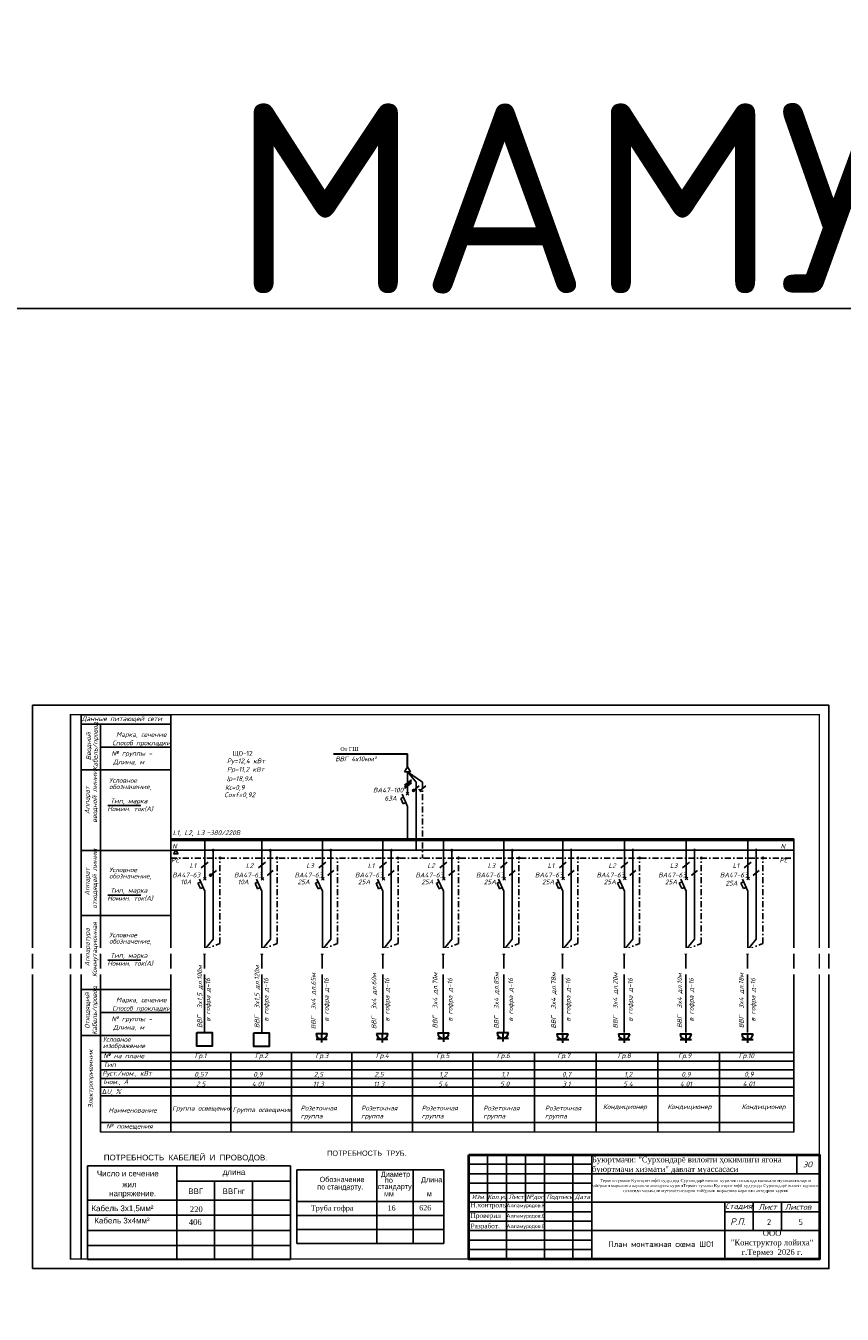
# Model space of a CAD drawing. Header units: millimetres. Extents: x -228268 to 1513407, y -439898 to -137408.
# Tile 104 of 128: x 189491 to 232548, y -205331 to -137408. Entities that reach past the tile are written whole.
import ezdxf
from ezdxf import colors
from ezdxf.entities.mleader import LeaderData, LeaderLine
from ezdxf.enums import TextEntityAlignment as Align
from ezdxf.math import Vec2, Vec3

# ---------------------------------------------------------------- set-up
doc = ezdxf.new("R2010")
doc.units = ezdxf.units.MM
doc.linetypes.add('DASHDOT2', pattern=[12.7, 6.35, -3.175, 0, -3.175])
for name, color, linetype, lineweight in [('.', 7, 'Continuous', 15), ('_0_TES', 7, 'Continuous', 0), ('_ESchemeABC', 1, 'Continuous', 20), ('_ESchemePE', 3, 'DASHDOT2', 15), ('_EShemeN', 5, 'Continuous', 15), ('_TES.E.Light', 152, 'Continuous', 30), ('_ПС_Оси_КП', 20, 'Continuous', 18), ('план', 7, 'Continuous', 50), ('Э-СХЕМА', 7, 'Continuous', 20), ('ЭЛ', 1, 'Continuous', 40)]:
    doc.layers.add(name, color=color, linetype=linetype, lineweight=lineweight)
doc.layers.add('Штамп опасные', color=7, linetype='Continuous')
doc.styles.add('Arial straight', font='arial.ttf')
doc.styles.add('ISO', font='isocpeui.ttf')
doc.styles.add('ISOCPEUR', font='isocpeur.ttf', dxfattribs={"height": 5})
doc.styles.add('ISOPEUR', font='isocpeui.ttf')
doc.styles.add('OOO-Kazar', font='isocpeur.ttf')
doc.styles.add('SHahzod', font='times.ttf', dxfattribs={"height": 350})
doc.styles.get("Standard").update_dxf_attribs({"font": 'isocpeur.ttf'})
doc.styles.add('V@ler@Live', font='isocpeur.ttf')
doc.styles.add('ViTEXT', font='isocpeur.ttf')

# ---------------------------------------------------------------- blocks, each defined once
blk = doc.blocks.new('_None')

msp = doc.modelspace()

# ---------------------------------------------------------------- hatches: boundary and pattern name
at = {"layer": 'Э-СХЕМА', "lineweight": 25, "ltscale": 0.01}
h = msp.add_hatch(color=256, dxfattribs=at)
edge = h.paths.add_edge_path()
edge.add_arc((209937.2, -177719.4), 51.1, 0, 360)
for points in [[(209978.7, -177719.4, 1), (209895.7, -177719.4, 1)], [(199281.8, -182191.6, 1), (199198.9, -182191.6, 1)], [(202296.3, -182193.5, 1), (202213.3, -182193.5, 1)], [(205485.6, -182193.5, 1), (205402.6, -182193.5, 1)], [(208674.9, -182193.5, 1), (208591.9, -182193.5, 1)], [(211864.3, -182193.5, 1), (211781.3, -182193.5, 1)], [(215053.6, -182193.5, 1), (214970.6, -182193.5, 1)], [(218161.6, -182190, 1), (218078.6, -182190, 1)], [(221413.2, -182190, 1), (221330.2, -182190, 1)], [(224664.7, -182190, 1), (224581.7, -182190, 1)], [(227916.2, -182190, 1), (227833.2, -182190, 1)]]:
    msp.add_hatch(color=256, dxfattribs=at).paths.add_polyline_path(points)
h = msp.add_hatch(color=256, dxfattribs=at)
edge = h.paths.add_edge_path()
edge.add_arc((199240.3, -182191.6), 51.1, 0, 360)

# ---------------------------------------------------------------- linework, layer by layer
at = {"layer": '.', "color": 0, "lineweight": 25, "const_width": 70}
msp.add_lwpolyline([(191848.7, -202425.4), (231348.7, -202425.4), (231348.7, -173725.4), (191848.7, -173725.4)], close=True, dxfattribs=at)
for p, q in [((191848.7, -202425.4), (191848.7, -173725.4)), ((192409.2, -202425.4), (192409.2, -173725.4)), ((192749.8, -197512.4), (203449.8, -197512.4)), ((192749.8, -197512.4), (192749.8, -202425.4)), ((197449.8, -197512.4), (197449.8, -202425.4)), ((203449.8, -197512.4), (203449.8, -202425.4)), ((197449.8, -198312.4), (203449.8, -198312.4)), ((199449.8, -198312.4), (199449.8, -202425.4)), ((201449.8, -198312.4), (201449.8, -202425.4)), ((203785.4, -197719), (203785.4, -201599.8)), ((203785.4, -197719), (211547, -197719)), ((208011.3, -197719), (208011.3, -201599.8)), ((209920.8, -197719), (209920.8, -201599.8)), ((211547, -197719), (211547, -201599.8)), ((192749.8, -199312.4), (203449.8, -199312.4)), ((203785.4, -199382.2), (211547, -199382.2)), ((192749.8, -200112.4), (203449.8, -200112.4)), ((203785.4, -200121.4), (211547, -200121.4)), ((192749.8, -200912.4), (203449.8, -200912.4)), ((203785.4, -200860.6), (211547, -200860.6)), ((192749.8, -201712.4), (203449.8, -201712.4)), ((203785.4, -201599.8), (211547, -201599.8)), ((192749.8, -202443.1), (203449.8, -202443.1))]:
    msp.add_line(p, q)
at = {"ltscale": 10}
msp.add_line((229988.7, -195725.5), (229991.6, -180277), dxfattribs=at)
at = {"lineweight": 25}
for p, q in [((197135, -180883.6), (192409.3, -180883.6)), ((198768.1, -186115.3), (198924, -186375.2)), ((199079.9, -186115.3), (198924, -186375.2)), ((201782.5, -186117.2), (201938.4, -186377.1)), ((202094.3, -186117.2), (201938.4, -186377.1)), ((204971.8, -186117.2), (205127.8, -186377.1)), ((205283.7, -186117.2), (205127.8, -186377.1)), ((208161.2, -186117.2), (208317.1, -186377.1)), ((208473, -186117.2), (208317.1, -186377.1)), ((211350.5, -186117.2), (211506.4, -186377.1)), ((211662.4, -186117.2), (211506.4, -186377.1)), ((214539.8, -186117.2), (214695.8, -186377.1)), ((214851.7, -186117.2), (214695.8, -186377.1)), ((217647.9, -186113.7), (217803.8, -186373.6)), ((217959.7, -186113.7), (217803.8, -186373.6)), ((220899.4, -186113.7), (221055.3, -186373.6)), ((221211.2, -186113.7), (221055.3, -186373.6)), ((224150.9, -186113.7), (224306.8, -186373.6)), ((224462.8, -186113.7), (224306.8, -186373.6)), ((227402.4, -186113.7), (227558.4, -186373.6)), ((227714.3, -186113.7), (227558.4, -186373.6))]:
    msp.add_line(p, q, dxfattribs=at)
at = {"lineweight": 25, "ltscale": 10}
for p, q in [((199079.9, -186115.3), (198768.1, -186115.3)), ((202094.3, -186117.2), (201782.5, -186117.2)), ((205283.7, -186117.2), (204971.8, -186117.2)), ((208473, -186117.2), (208161.2, -186117.2)), ((211662.4, -186117.2), (211350.5, -186117.2)), ((214851.7, -186117.2), (214539.8, -186117.2)), ((217959.7, -186113.7), (217647.9, -186113.7)), ((221211.2, -186113.7), (220899.4, -186113.7)), ((224462.8, -186113.7), (224150.9, -186113.7)), ((227714.3, -186113.7), (227402.4, -186113.7))]:
    msp.add_line(p, q, dxfattribs=at)
at = {"color": 7, "linetype": 'Continuous'}
for p, q in [((212848.7, -196925.4), (231348.7, -196925.4)), ((212848.7, -202425.4), (212848.7, -196925.4)), ((213848.7, -199425.4), (213848.7, -196925.4)), ((214848.7, -202425.4), (214848.7, -196925.4)), ((215848.7, -199425.4), (215848.7, -196925.4)), ((216848.7, -202425.4), (216848.7, -196925.4)), ((218348.7, -202425.4), (218348.7, -196925.4)), ((219348.7, -202425.4), (219348.7, -196925.4)), ((219348.7, -197925.4), (231348.7, -197925.4)), ((212848.7, -198925.4), (219348.7, -198925.4)), ((212848.7, -199425.4), (219348.7, -199425.4)), ((219348.7, -199425.4), (231348.7, -199425.4)), ((226348.7, -199425.4), (226348.7, -202425.4)), ((227848.7, -200925.4), (227848.7, -199425.4)), ((229342.8, -200925.4), (229342.8, -199425.4)), ((226348.7, -199925.4), (231348.7, -199925.4)), ((219348.7, -200925.4), (231348.7, -200925.4))]:
    msp.add_line(p, q, dxfattribs=at)
at = {"color": 7, "ltscale": 2}
msp.add_line((230148.7, -196925.4), (230148.7, -197925.4), dxfattribs=at)
at = {"color": 0, "lineweight": 25, "ltscale": 2}
msp.add_lwpolyline([(189848.7, -202925.4), (231848.7, -202925.4), (231848.7, -173225.4), (189848.7, -173225.4)], close=True, dxfattribs=at)
at = {"linetype": 'Continuous', "lineweight": 25}
msp.add_lwpolyline([(193424.6, -174223.9), (193424.6, -195721.2)], dxfattribs=at)
at = {"color": 5, "lineweight": 30}
for points in [[(198516.9, -190485.1), (199320.2, -190485.1), (199320.2, -191199.4), (198516.9, -191199.4)], [(201518.7, -190497.6), (202322, -190497.6), (202322, -191211.9), (201518.7, -191211.9)]]:
    msp.add_lwpolyline(points, close=True, dxfattribs=at)
at = {"lineweight": 40}
msp.add_lwpolyline([(212848.7, -196925.4), (231348.7, -196925.4), (231348.7, -202425.4), (212848.7, -202425.4)], close=True, dxfattribs=at)
at = {"color": 7, "linetype": 'Continuous'}
for points in [[(212848.7, -197425.4), (219348.7, -197425.4)], [(212848.7, -197925.4), (219348.7, -197925.4)], [(212848.7, -198425.4), (219348.7, -198425.4)], [(212848.7, -199925.4), (219348.7, -199925.4)], [(212848.7, -200425.4), (219348.7, -200425.4)], [(212848.7, -200925.4), (219348.7, -200925.4)], [(212848.7, -201425.4), (219348.7, -201425.4)], [(212848.7, -201925.4), (219348.7, -201925.4)]]:
    msp.add_lwpolyline(points, dxfattribs=at)
at = {"layer": '_0_TES', "lineweight": 25}
for p, q in [((200313.4, -191528.7), (200313.4, -195721)), ((203502.7, -191528.7), (203502.7, -195721)), ((206692, -191528.7), (206692, -195721)), ((209881.4, -191528.7), (209881.4, -195721)), ((213070.7, -191528.7), (213070.7, -195721)), ((216322.2, -191525.2), (216322.2, -195717.5)), ((219573.8, -191525.2), (219573.8, -195717.5)), ((222825.3, -191525.2), (222825.3, -195717.5)), ((226076.8, -191525.2), (226076.8, -195717.5))]:
    msp.add_line(p, q, dxfattribs=at)
at = {"layer": '_ESchemeABC', "lineweight": 25}
for p, q in [((209628.3, -178734.1), (209628.3, -180277.3)), ((229991.6, -180278.8), (197137.6, -180272.7)), ((229991.6, -180355.9), (197137.6, -180355.9)), ((198931.5, -183029.3), (198931.5, -186115.3)), ((201945.9, -183031.3), (201945.9, -186117.2)), ((205135.2, -183031.3), (205135.2, -186117.2)), ((208324.6, -183031.3), (208324.6, -186117.2)), ((211513.9, -183031.3), (211513.9, -186117.2)), ((214703.3, -183031.3), (214703.3, -186117.2)), ((217811.3, -183027.7), (217811.3, -186113.7)), ((221062.8, -183027.7), (221062.8, -186113.7)), ((224314.3, -183027.7), (224314.3, -186113.7)), ((227565.9, -183027.7), (227565.9, -186113.7))]:
    msp.add_line(p, q, dxfattribs=at)
at = {"layer": '_ESchemePE', "lineweight": 25, "ltscale": 50}
for p, q in [((210420.3, -177287.8), (210420.3, -181288.9)), ((197137.6, -181284.5), (229991.4, -181283.4))]:
    msp.add_line(p, q, dxfattribs=at)
for points in [[(198931.5, -186115.3), (199729.3, -185784.5), (199729.3, -181282.6)], [(201945.9, -186117.2), (202743.7, -185786.4), (202743.7, -181284.5)], [(205135.2, -186117.2), (205933, -185786.4), (205933, -181284.5)], [(208324.6, -186117.2), (209122.4, -185786.4), (209122.4, -181284.5)], [(211513.9, -186117.2), (212311.7, -185786.4), (212311.7, -181284.5)], [(214703.3, -186117.2), (215501.1, -185786.4), (215501.1, -181284.5)], [(217811.3, -186113.7), (218609.1, -185782.9), (218609.1, -181281)], [(221062.8, -186113.7), (221860.6, -185782.9), (221860.6, -181281)], [(224314.3, -186113.7), (225112.1, -185782.9), (225112.1, -181281)], [(227565.9, -186113.7), (228363.7, -185782.9), (228363.7, -181281)]]:
    msp.add_lwpolyline(points, dxfattribs=at)
at = {"layer": '_EShemeN', "lineweight": 25}
for p, q in [((210072.4, -180873.3), (210072.4, -178734.1)), ((199375.5, -185555.9), (199375.5, -183029.3)), ((202390, -185557.8), (202390, -183031.3)), ((205579.3, -185557.8), (205579.3, -183031.3)), ((208768.6, -185557.8), (208768.6, -183031.3)), ((211958, -185557.8), (211958, -183031.3)), ((215147.3, -185557.8), (215147.3, -183031.3)), ((218255.3, -185554.3), (218255.3, -183027.7)), ((221506.9, -185554.3), (221506.9, -183027.7)), ((224758.4, -185554.3), (224758.4, -183027.7)), ((228009.9, -185554.3), (228009.9, -183027.7)), ((198924, -186115.3), (199375.5, -185555.9)), ((201938.4, -186117.2), (202390, -185557.8)), ((205127.8, -186117.2), (205579.3, -185557.8)), ((208317.1, -186117.2), (208768.6, -185557.8)), ((211506.4, -186117.2), (211958, -185557.8)), ((214695.8, -186117.2), (215147.3, -185557.8)), ((217803.8, -186113.7), (218255.3, -185554.3)), ((221055.3, -186113.7), (221506.9, -185554.3)), ((224306.8, -186113.7), (224758.4, -185554.3)), ((227558.4, -186113.7), (228009.9, -185554.3))]:
    msp.add_line(p, q, dxfattribs=at)
at = {"layer": '_EShemeN', "lineweight": 25, "ltscale": 30}
msp.add_line((197137.6, -180868.7), (229991.5, -180868.7), dxfattribs=at)
at = {"layer": '_TES.E.Light', "color": 18, "linetype": 'ByBlock', "lineweight": 25, "ltscale": 20, "true_color": 0x000000}
for p, q in [((198924, -186375.2), (198924.2, -190488.1)), ((201938.4, -186377.1), (201938.6, -190490.1)), ((205127.8, -186377.1), (205127.9, -190490.1)), ((208317.1, -186377.1), (208317.3, -190490.1)), ((211506.4, -186377.1), (211506.6, -190490.1)), ((214695.8, -186377.1), (214695.9, -190490.1)), ((217803.8, -186373.6), (217804, -190486.6)), ((221055.3, -186373.6), (221055.5, -190486.6)), ((224306.8, -186373.6), (224307, -190486.6)), ((227558.4, -186373.6), (227558.5, -190486.6))]:
    msp.add_line(p, q, dxfattribs=at)
at = {"layer": 'план', "color": 5, "linetype": 'ByBlock', "lineweight": 30}
for p, q in [((204797.4, -190533.4), (205388.2, -190533.4)), ((204797.4, -190828.5), (205388.2, -190828.5)), ((205092.8, -190533.4), (205092.8, -191000.1)), ((207991.4, -190533.4), (208582.2, -190533.4)), ((207991.4, -190828.5), (208582.2, -190828.5)), ((208286.8, -190533.4), (208286.8, -191000.1)), ((211216.9, -190501.8), (211807.6, -190501.8)), ((211216.9, -190796.9), (211807.6, -190796.9)), ((211512.3, -190501.8), (211512.3, -190968.5)), ((214350.5, -190485.7), (214941.3, -190485.7)), ((214350.5, -190780.9), (214941.3, -190780.9)), ((214645.9, -190485.7), (214645.9, -190952.5)), ((217497, -190549), (218087.8, -190549)), ((217497, -190844.1), (218138.8, -190844.1)), ((217792.4, -190549), (217792.4, -191015.7)), ((220748.5, -190549), (221339.3, -190549)), ((220748.5, -190844.1), (221339.3, -190844.1)), ((221043.9, -190549), (221043.9, -191015.7)), ((224000, -190549), (224590.8, -190549)), ((224000, -190844.1), (224590.8, -190844.1)), ((224295.4, -190549), (224295.4, -191015.7)), ((227251.6, -190549), (227842.3, -190549)), ((227251.6, -190844.1), (227842.3, -190844.1)), ((227547, -190549), (227547, -191015.7))]:
    msp.add_line(p, q, dxfattribs=at)
at = {"layer": 'план', "color": 0, "linetype": 'ByBlock', "lineweight": 25}
for p, q in [((229989.5, -191528.7), (193423.2, -191528.7)), ((229989.4, -191986.8), (193423.2, -191986.8)), ((229989.4, -192444.9), (193423.2, -192444.9)), ((229989.3, -192903), (193423.2, -192903)), ((229989.2, -193361.1), (193423.2, -193361.1)), ((229989.1, -193819.2), (193423.2, -193819.2)), ((229988.8, -195232.3), (193423.2, -195232.3)), ((229988.7, -195727.9), (193423.2, -195721.1))]:
    msp.add_line(p, q, dxfattribs=at)
at = {"layer": 'план', "color": 5, "linetype": 'ByBlock', "lineweight": 30}
for centre in [(205092.8, -190533.4), (208286.8, -190533.4), (211512.3, -190501.8), (214645.9, -190485.7), (217792.4, -190549), (221043.9, -190549), (224295.4, -190549), (227547, -190549)]:
    msp.add_arc(centre, 295.4, 180, 0, dxfattribs=at)
at = {"layer": 'Э-СХЕМА', "lineweight": 25, "ltscale": 0.01}
for p, q in [((192409.3, -173725.4), (197135, -173725.4)), ((197135, -173725.4), (197135.1, -195721.1)), ((192409.3, -174223.9), (197135, -174223.9)), ((193424.6, -175431.3), (197135, -175431.3)), ((209472.4, -176737.7), (209628.3, -176477.8)), ((209784.3, -176737.7), (209628.3, -176477.8)), ((197135, -176638.5), (192409.3, -176638.5)), ((209784.3, -176737.7), (209472.4, -176737.7)), ((209628.3, -176737.7), (209628.3, -177899.4)), ((209628.3, -176737.7), (210420.3, -177287.8)), ((209628.3, -176737.7), (210072.4, -177287.8)), ((209342.4, -177918.2), (209628.3, -178557.1)), ((209698.8, -177829), (209557.9, -177969.9)), ((209557.9, -177829), (209698.8, -177969.9)), ((210072.4, -178734.1), (210072.4, -177287.8)), ((193822.5, -178521.4), (195563.9, -178521.4)), ((209270.8, -178137.5), (209412.2, -178074.2)), ((209270.8, -178137.5), (209399.2, -178424)), ((209399.2, -178424), (209540.4, -178360.7)), ((209628.3, -178734.1), (209628.3, -178557.1)), ((198931.5, -180360.5), (198931.5, -182371.6)), ((201945.9, -180362.6), (201945.9, -182373.6)), ((205135.2, -180362.6), (205135.2, -182373.6)), ((208324.6, -180362.6), (208324.6, -182373.6)), ((211513.9, -180362.6), (211513.9, -182373.6)), ((214703.3, -180362.6), (214703.3, -182373.6)), ((217811.3, -180359), (217811.3, -182370)), ((221062.8, -180359), (221062.8, -182370)), ((224314.3, -180359), (224314.3, -182370)), ((227565.9, -180359), (227565.9, -182370)), ((197410.6, -180871.1), (197289.8, -181062.3)), ((197410.6, -180875.9), (197289.8, -181067)), ((197289.8, -181062.3), (197531.3, -181062.3)), ((197289.8, -181067), (197531.3, -181067)), ((197532.9, -181062.3), (197412.1, -180871.1)), ((197532.9, -181067), (197412.1, -180875.9)), ((199375.5, -182371.6), (199375.5, -180873.3)), ((202390, -182373.6), (202390, -180875.2)), ((205579.3, -182373.6), (205579.3, -180875.2)), ((208768.6, -182373.6), (208768.6, -180875.2)), ((211958, -182373.6), (211958, -180875.2)), ((215147.3, -182373.6), (215147.3, -180875.2)), ((218255.3, -182370), (218255.3, -180871.7)), ((221506.9, -182370), (221506.9, -180871.7)), ((224758.4, -182370), (224758.4, -180871.7)), ((228009.9, -182370), (228009.9, -180871.7)), ((198574, -182609.7), (198715.3, -182546.4)), ((198574, -182609.7), (198702.3, -182896.2)), ((198645.5, -182390.4), (198931.5, -183029.3)), ((199001.9, -182442.1), (198861, -182301.2)), ((199001.9, -182301.2), (198861, -182442.1)), ((199375.5, -183029.3), (199375.5, -182371.6)), ((201588.3, -182611.5), (201729.7, -182548.2)), ((201588.4, -182611.6), (201716.7, -182898.1)), ((201659.9, -182392.3), (201945.9, -183031.3)), ((202040.5, -182442.1), (201899.6, -182301.2)), ((202040.5, -182301.2), (201899.6, -182442.1)), ((202390, -183031.3), (202390, -182373.6)), ((204777.6, -182611.5), (204919, -182548.2)), ((204777.7, -182611.6), (204906.1, -182898.1)), ((204849.3, -182392.3), (205135.2, -183031.3)), ((205229.8, -182442.1), (205088.9, -182301.2)), ((205229.8, -182301.2), (205088.9, -182442.1)), ((205579.3, -183031.3), (205579.3, -182373.6)), ((207967, -182611.5), (208108.3, -182548.2)), ((207967.1, -182611.6), (208095.4, -182898.1)), ((208038.6, -182392.3), (208324.6, -183031.3)), ((208419.1, -182442.1), (208278.3, -182301.2)), ((208419.1, -182301.2), (208278.3, -182442.1)), ((208768.6, -183031.3), (208768.6, -182373.6)), ((211156.3, -182611.5), (211297.7, -182548.2)), ((211156.4, -182611.6), (211284.8, -182898.1)), ((211227.9, -182392.3), (211513.9, -183031.3)), ((211608.5, -182442.1), (211467.6, -182301.2)), ((211608.5, -182301.2), (211467.6, -182442.1)), ((211958, -183031.3), (211958, -182373.6)), ((214345.6, -182611.5), (214487, -182548.2)), ((214345.7, -182611.6), (214474.1, -182898.1)), ((214417.3, -182392.3), (214703.3, -183031.3)), ((214797.8, -182442.1), (214656.9, -182301.2)), ((214797.8, -182301.2), (214656.9, -182442.1)), ((215147.3, -183031.3), (215147.3, -182373.6)), ((217453.7, -182608), (217595, -182544.7)), ((217453.8, -182608.1), (217582.1, -182894.6)), ((217525.3, -182388.8), (217811.3, -183027.7)), ((217905.8, -182438.5), (217765, -182297.7)), ((217905.8, -182297.7), (217765, -182438.5)), ((218255.3, -183027.7), (218255.3, -182370)), ((220705.2, -182608), (220846.6, -182544.7)), ((220705.3, -182608.1), (220833.6, -182894.6)), ((220776.8, -182388.8), (221062.8, -183027.7)), ((221157.4, -182438.5), (221016.5, -182297.7)), ((221157.4, -182297.7), (221016.5, -182438.5)), ((221506.9, -183027.7), (221506.9, -182370)), ((223956.7, -182608), (224098.1, -182544.7)), ((223956.8, -182608.1), (224085.2, -182894.6)), ((224028.3, -182388.8), (224314.3, -183027.7)), ((224408.9, -182438.5), (224268, -182297.7)), ((224408.9, -182297.7), (224268, -182438.5)), ((224758.4, -183027.7), (224758.4, -182370)), ((227208.2, -182608), (227349.6, -182544.7)), ((227208.3, -182608.1), (227336.7, -182894.6)), ((227279.9, -182388.8), (227565.9, -183027.7)), ((227660.4, -182438.5), (227519.5, -182297.7)), ((227660.4, -182297.7), (227519.5, -182438.5)), ((228009.9, -183027.7), (228009.9, -182370)), ((193822.5, -183233.6), (195563.9, -183233.6)), ((198702.3, -182896.2), (198843.6, -182832.9)), ((201715.1, -182899), (201856.4, -182835.8)), ((204904.5, -182899), (205045.7, -182835.8)), ((208093.8, -182899), (208235.1, -182835.8)), ((211283.2, -182899), (211424.4, -182835.8)), ((214472.5, -182899), (214613.8, -182835.8)), ((217580.5, -182895.5), (217721.8, -182832.3)), ((220832, -182895.5), (220973.3, -182832.3)), ((224083.6, -182895.5), (224224.8, -182832.3)), ((227335.1, -182895.5), (227476.4, -182832.3)), ((193824.8, -186666.4), (195566.2, -186666.4)), ((192409.3, -188215.1), (197135.1, -188215.4)), ((193424.6, -189422.6), (197135.1, -189422.6)), ((192409.3, -190630), (197135.1, -190630))]:
    msp.add_line(p, q, dxfattribs=at)
at = {"layer": 'Э-СХЕМА', "lineweight": 30, "ltscale": 0.01}
for p in [(205716, -175791.9), (209628.3, -176477.8)]:
    msp.add_line(p, (209628.3, -175791.9), dxfattribs=at)
at = {"layer": 'Э-СХЕМА', "lineweight": 25, "ltscale": 0.01}
for points in [[(209468.7, -177448.2), (209832.2, -177153)], [(209468.7, -177531.7), (209832.2, -177236.4)], [(209468.7, -177614.5), (209832.2, -177319.3)], [(209937.2, -177719.4), (210241.9, -177471.8)], [(210342.8, -177788.2), (210227.5, -177650.5)], [(210285.1, -177719.4), (210589.8, -177471.8)], [(198749.8, -181802), (199113.2, -181506.8)], [(199240.3, -182191.6), (199545, -181944)], [(201764.2, -181804), (202127.6, -181508.7)], [(202237.6, -182191.6), (202542.3, -181944)], [(204953.5, -181804), (205317, -181508.7)], [(205427, -182191.6), (205731.6, -181944)], [(208142.9, -181804), (208506.3, -181508.7)], [(208616.3, -182191.6), (208921, -181944)], [(211332.2, -181804), (211695.6, -181508.7)], [(211805.6, -182191.6), (212110.3, -181944)], [(214521.5, -181804), (214885, -181508.7)], [(214995, -182191.6), (215299.7, -181944)], [(217629.6, -181800.5), (217993, -181505.2)], [(218103, -182188), (218407.7, -181940.5)], [(220881.1, -181800.5), (221244.5, -181505.2)], [(221354.5, -182188), (221659.2, -181940.5)], [(224132.6, -181800.5), (224496, -181505.2)], [(224606, -182188), (224910.7, -181940.5)], [(227384.1, -181800.5), (227747.6, -181505.2)], [(227857.6, -182188), (228162.2, -181940.5)], [(192409.3, -184316.5), (197135.1, -184316.5)]]:
    msp.add_lwpolyline(points, dxfattribs=at)
for centre, radius in [((209937.2, -177719.4), 51.1), ((209937.2, -177719.4), 41.5), ((198931.5, -180318.9), 41.6), ((201942.4, -180317.8), 41.6), ((205131.7, -180317.8), 41.6), ((208321.1, -180317.8), 41.6), ((211510.4, -180317.8), 41.6), ((214699.8, -180317.8), 41.6), ((217807.8, -180314.3), 41.6), ((221059.3, -180314.3), 41.6), ((224310.8, -180314.3), 41.6), ((227562.3, -180314.3), 41.6), ((199375.5, -180873.3), 41.6), ((199729.3, -181281.3), 41.6), ((202390, -180873.3), 41.6), ((202743.7, -181283.2), 41.6), ((205579.3, -180873.3), 41.6), ((208768.6, -180873.3), 41.6), ((209122.4, -181284.9), 41.6), ((211958, -180873.3), 41.6), ((212311.7, -181284.8), 41.6), ((215147.3, -180873.3), 41.6), ((215501.1, -181283.2), 41.6), ((218255.3, -180869.7), 41.6), ((218609.1, -181279.7), 41.6), ((221506.9, -180869.7), 41.6), ((221860.6, -181279.7), 41.6), ((224758.4, -180869.7), 41.6), ((225112.1, -181279.7), 41.6), ((228009.9, -180869.7), 41.6), ((228363.7, -181279.7), 41.6), ((199240.3, -182191.6), 51.1), ((199240.3, -182191.6), 41.5)]:
    msp.add_circle(centre, radius, dxfattribs=at)

# ---------------------------------------------------------------- texts
at = {"style": 'Arial straight', "width": 0.9}
for s, p in [('ПОТРЕБНОСТЬ  ТРУБ.', (205389, -196980.9)), ('Обозначение', (204986.6, -198365.8)), ('Диаметр', (208214.8, -198088.6)), ('    по', (208010.9, -198402.3)), ('Длина', (210338.2, -198372.9)), ('по стандарту.', (204863.9, -198758)), ('стандарту', (208048.8, -198735.4)), ('     мм', (207854.5, -199125)), ('  м', (210430.6, -199112.1))]:
    msp.add_text(s, height=277.2, dxfattribs=at).set_placement(p)
at = {"insert": (200391.9, -146514.6), "char_height": 10000, "attachment_point": 4, "style": 'V@ler@Live'}
msp.add_mtext('МАМУРИЙ БИНО', dxfattribs=at)
at = {"color": 0, "insert": (-59785.5, -175452.8), "char_height": 360, "width": 3196.896, "attachment_point": 1, "rotation": 0.1, "style": 'V@ler@Live'}
msp.add_mtext('\\pi768.67;{\\H1.2x;Код\\fISOCPEUR|b0|i0|c204|p34;\\P\\pi21.624;\\fISOCPEUR|b0|i1|c204|p34;оборудован\\fISOCPEUR|b0|i0|c204|p34;   \\P\\pi58.556;\\fISOCPEUR|b0|i1|c204|p34;мат\\fISOCPEUR|b0|i0|c204|p34;е\\fISOCPEUR|b0|i1|c204|p34;риала}', dxfattribs=at)
for s, insert, char_height, width, attachment_point, style in [('ЩО-12', (200391.9, -175797.5), 250, 1409.227, 4, 'V@ler@Live'), ('ПОТРЕБНОСТЬ  КАБЕЛЕЙ  И  ПРОВОДОВ.', (193607.4, -196922.1), 300, 8863.464, 1, 'Arial straight'), ('Число и сечение', (193241.6, -197765), 300, 3708.812, 1, 'Arial straight'), ('длина', (199879.2, -197687.5), 300, 1751.389, 1, 'Arial straight'), (' напряжение.', (193773.6, -198812.2), 300, 3708.812, 1, 'Arial straight'), ('жил', (194580.2, -198336.8), 300, 991.631, 1, 'Arial straight'), ('Кабель 3х1,5мм²', (192953.8, -199598), 300, 3646.185, 1, 'Arial straight'), ('Кабель 3х4мм²', (193105.9, -200244.6), 300, 3646.185, 1, 'Arial straight'), ('План монтажная схема ШО1 ', (220212.1, -201485.3), 300, 6454.579, 1, 'V@ler@Live')]:
    msp.add_mtext(s, dxfattribs=dict(insert=insert, char_height=char_height, width=width, attachment_point=attachment_point, style=style))
at = {"lineweight": 25, "insert": (206002.8, -175536.4), "char_height": 207.356, "width": 2436.089, "attachment_point": 4}
msp.add_mtext('{\\fTimes New Roman|b0|i0|c204|p18; От ГШ}', dxfattribs=at)
at = {"color": 0, "linetype": 'Continuous', "lineweight": 5, "style": 'OOO-Kazar'}
for s, insert, char_height, attachment_point in [('{\\fISOCPEUR|b0|i1|c204|p34;ЭО}', (230719.8, -197583.9), 300, 8), ('{\\fISOCPEUR|b0|i1|c204|p34;Изм.}', (213368, -199025), 240, 2), ('{\\fISOCPEUR|b0|i1|c204|p34;Кол.уч.}', (214380.1, -199025), 240, 2), ('{\\fISOCPEUR|b0|i1|c204|p34;Лист}', (215352.2, -199025), 240, 2), ('{\\fISOCPEUR|b0|i1|c204|p34;№дог.}', (216388, -199025), 240, 2), ('{\\fISOCPEUR|b0|i1|c204|p34;Подпись}', (217645.1, -199025), 240, 2), ('{\\fISOCPEUR|b0|i1|c204|p34;Дата}', (218849.8, -199025), 240, 2), ('{\\fISOCPEUR|b0|i1|c204|p34;Стадия}', (227089.8, -199825.4), 300, 8), ('{\\fISOCPEUR|b0|i1|c204|p34;Лист }', (228614, -199825.4), 300, 8), ('{\\fISOCPEUR|b0|i1|c204|p34;Листов }', (230218, -199825.4), 300, 8), ('{\\fISOCPEUR|b0|i1|c204|p34;Р.П.}', (227044.5, -200625.4), 350, 8)]:
    msp.add_mtext(s, dxfattribs=dict(at, insert=insert, char_height=char_height, attachment_point=attachment_point))
at = {"color": 0, "lineweight": 25, "ltscale": 0.1, "insert": (228198.2, -200328.6), "char_height": 300, "attachment_point": 1}
msp.add_mtext_dynamic_manual_height_columns('\\pxqc;2', width=980.425, gutter_width=1250, heights=[0], dxfattribs=at)
at = {"color": 0, "ltscale": 0.1, "insert": (230243.4, -200323.1), "char_height": 300, "attachment_point": 1, "style": 'ISOCPEUR'}
msp.add_mtext_dynamic_manual_height_columns('5', width=980.425, gutter_width=1250, heights=[0], dxfattribs=at)
at = {"layer": 'Штамп опасные', "lineweight": 25, "style": 'ViTEXT'}
for s, insert, char_height, width, attachment_point in [('{\\fTimes New Roman|b0|i0|c204|p18;\\C0;Буюртмачи: "Сурхондарё вилояти ҳокимлиги ягона буюртмачи хизмати" давлат муассасаси}', (219348.7, -197475.4), 300, 10000, 4), ('{\\fTimes New Roman|b0|i0|c204|p18;\\C0;Термиз тумани Кунгирот мфй худудида Сурхондарё вилоят курилиш сохасида малакали мутахассисларни тайёрлаш марказига карашли автодром куришТермиз тумани Кунгирот мфй худудида Сурхондарё вилоят курилиш сохасида малакали мутахассисларни тайёрлаш марказига карашли автодром куриш}', (225348.7, -198575.4), 160, 12000, 5), ('{\\fTimes New Roman|b0|i0|c204|p18;\\C0;Н.контроль}', (212948.7, -199616.7), 250, 1800, 4), ('Алламуродов.К', (214848.7, -199616.7), 200, 2000, 4), ('{\\fTimes New Roman|b0|i0|c204|p18;\\C0;Проверил\\Ftxt|c204; }', (212948.7, -200166.7), 250, 1800, 4), ('Алламуродов.0', (214848.7, -200166.7), 200, 2000, 4), ('{\\fTimes New Roman|b0|i0|c204|p18;\\C0;Разработ.}', (212948.7, -200716.7), 250, 1800, 4), ('Алламуродов.0', (214848.7, -200716.7), 200, 2000, 4), ('{\\fTimes New Roman|b0|i0|c204|p18;\\C0;ООО \\P"Конструктор лойиха"\\Pг.Термез  2026 г.\\Ftxt|c204;  }', (228848.7, -201600.4), 300, 5000, 5)]:
    msp.add_mtext(s, dxfattribs=dict(at, insert=insert, char_height=char_height, width=width, attachment_point=attachment_point))
at = {"layer": 'Э-СХЕМА', "lineweight": 25, "ltscale": 0.01, "style": 'ISO'}
for s, p in [('Данные питающей сети', (192442.8, -174058.9)), ('Способ прокладки', (194055.9, -175337.3)), ('Марка, сечение', (194252.9, -174893.1)), ('№ группы -', (194004.3, -175894)), ('Длина, м', (194097.5, -176338.2)), ('Ру=12,4 кВт', (200099.4, -176284.7)), ('Рр=11,2 кВт', (200099.4, -176730.6)), ('Условное', (193889.9, -177315.6)), ('Iр=18,9А', (200088, -177221.4)), ('обозначение,', (193889.9, -177648.2)), ('Cosf=0,92  ', (199952.6, -178074.3)), ('Кс=0,9', (199999.3, -177687.8)), ('ВА47-100', (207805.1, -177826)), ('Номин. ток(А)', (193787.9, -178812.5)), ('Тип, марка', (193950.2, -178396.7)), ('L1, L2, L3', (197244.4, -180069.9)), ('L1, L2, L3', (197244.4, -180074.7)), ('~380/220В', (199014.4, -180073.9)), ('N', (197213.3, -180782.8)), ('N', (197213.3, -180787.5)), ('N', (229295.1, -180787.5)), ('PE', (197159.1, -181510.9)), ('PE', (197159.1, -181515.6)), ('PE', (229240.9, -181515.6)), ('Условное', (193889.9, -182027.8)), ('обозначение,', (193889.9, -182360.4)), ('ВА47-63 ', (197221, -182300.9)), ('ВА47-63 ', (200474.4, -182302.8)), ('ВА47-63 ', (203663.8, -182302.8)), ('ВА47-63 ', (206853.1, -182302.8)), ('ВА47-63 ', (210042.4, -182302.8)), ('ВА47-63 ', (213231.8, -182302.8)), ('ВА47-63 ', (216339.8, -182299.3)), ('ВА47-63 ', (219591.3, -182299.3)), ('ВА47-63 ', (222842.9, -182299.3)), ('ВА47-63 ', (226094.4, -182299.3)), ('Номин. ток(А)', (193787.9, -183524.6)), ('Тип, марка', (193950.2, -183108.8)), ('Условное', (193892.2, -185460.6)), ('обозначение,', (193892.2, -185793.3)), ('Номин. ток(А)', (193790.2, -186957.5)), ('Тип, марка', (193952.6, -186541.7)), ('Марка, сечение', (194252.9, -188884.4)), ('Способ прокладки', (194055.9, -189328.6)), ('№ группы -', (194004.3, -189885.3)), ('Длина, м', (194097.5, -190329.5)), ('Условное', (193556.1, -190966.8)), ('изображение', (193556.1, -191299.4)), ('Тип', (193577.7, -192299)), ('№ на плане', (193577.7, -191832.9)), ('Руст./ном., кВт', (193525.1, -192756.7)), ('Iном., А', (193577.7, -193204.1)), ('Наименование', (193852.9, -194699.9)), ('№ помещения', (193728.1, -195542))]:
    msp.add_text(s, height=250, dxfattribs=at).set_placement(p)
for s, p in [('Кабель/провод', (193277.4, -176677.1)), ('Вводной', (192926.9, -176127.7)), ('вводной линии', (193243.6, -179422.4)), ('Аппарат', (192854.4, -178965.2)), ('отходящей линии', (193243.6, -183945.9)), ('Аппарат', (192854.4, -183261.6)), ('Коммутационная', (193243.6, -187551.2)), ('Аппаратура', (192854.4, -186989.8)), ('Кабель/провод', (193243.6, -190599.4)), ('Отходящий', (192854.4, -190274.9)), ('Электроприемник', (193028.7, -194468))]:
    msp.add_text(s, height=250, rotation=90, dxfattribs=at).set_placement(p)
for s, p in [('63А', (208729.3, -178253.2)), ('10А', (197940.7, -182665.5)), ('10А', (200955.1, -182665.5)), ('25А', (204144.4, -182665.5)), ('25А', (207333.8, -182665.5)), ('25А', (210673, -182665.5)), ('25А', (213967.8, -182665.5)), ('25А', (217039.9, -182665.5)), ('25А', (220290.1, -182665.5)), ('25А', (223518.1, -182665.5)), ('25А', (226706.4, -182731.5))]:
    msp.add_text(s, height=250, dxfattribs=at).set_placement(p, align=Align.CENTER)
for s, p in [('L1', (198476, -181806.2)), ('L2', (201490.4, -181808.2)), ('L3', (204679.7, -181808.2)), ('L1', (207869.1, -181808.2)), ('L2', (211058.4, -181808.2)), ('L3', (214247.7, -181808.2)), ('L1', (217355.8, -181804.7)), ('L2', (220607.3, -181804.7)), ('L3', (223858.8, -181804.7)), ('L1', (227110.3, -181804.7))]:
    msp.add_text(s, height=250, dxfattribs=at).set_placement(p, align=Align.RIGHT)
for s, p in [('ВВГ  3x1,5 дл.100м', (198669.3, -188591.6)), ('ВВГ  3x1,5 дл.120м', (201683.7, -188593.5)), ('в гофра д-16', (199093.3, -188753.7)), ('в гофра д-16', (202165.4, -188753.7)), ('ВВГ  3x4 дл.65м', (204657.8, -188824.7)), ('в гофра д-16', (205339.6, -188753.7)), ('ВВГ  3x4 дл.60м', (207851.8, -188824.7)), ('в гофра д-16', (208539.5, -188753.7)), ('ВВГ  3x4 дл.70м', (211077.3, -188793.1)), ('в гофра д-16', (211867.5, -188753.7)), ('ВВГ  3x4 дл.85м', (214311.6, -188793.1)), ('в гофра д-16', (215067.5, -188753.7)), ('ВВГ  3x4 дл.78м', (217322.9, -188793.1)), ('в гофра д-16', (218088.2, -188753.7)), ('ВВГ  3x4 дл.20м', (220579.6, -188793.1)), ('в гофра д-16', (221365, -188753.7)), ('ВВГ  3x4 дл.10м', (223970, -188793.1)), ('в гофра д-16', (224590.5, -188753.7)), ('ВВГ  3x4 дл.18м', (227221.6, -188793.1)), ('в гофра д-16', (227842, -188753.7))]:
    msp.add_text(s, height=250, rotation=90, dxfattribs=at).set_placement(p, align=Align.MIDDLE_CENTER)
for s, p in [('Гр.1', (198705.3, -191701.9)), ('Гр.2', (201914.6, -191701.9)), ('Гр.3', (205104, -191701.9)), ('Гр.4', (208293.3, -191701.9)), ('Гр.5', (211482.7, -191701.9)), ('Гр.6', (214672, -191701.9)), ('Гр.7', (217861.3, -191701.9)), ('Гр.8', (221050.7, -191701.9)), ('Гр.9', (224240, -191701.9)), ('Гр.10', (227491.5, -191701.9)), ('0,57', (198726.5, -192683.7)), ('0,9', (201740.3, -192683.7)), ('2,5', (204929.6, -192683.7)), ('2,5', (208119, -192683.7)), ('1,2', (211506.6, -192683.7)), ('1,1', (214758.1, -192683.7)), ('0,7', (218009.6, -192683.7)), ('1,2', (221261.1, -192683.7)), ('0,9', (224314.4, -192683.7)), ('0,9', (227625.8, -192675.2)), ('2,5', (198717.9, -193194.4)), ('4,01', (201731.6, -193194.4)), ('11,3', (204921, -193194.4)), ('11,3', (208110.3, -193194.4)), ('5,4', (211497.9, -193194.4)), ('5,0', (214749.4, -193194.4)), ('3,1', (218001, -193194.4)), ('5,4', (221252.5, -193194.4)), ('4,01', (224305.7, -193194.4)), ('4,01', (227617.1, -193185.9))]:
    msp.add_text(s, height=250, dxfattribs=at).set_placement(p, align=Align.MIDDLE_CENTER)
at = {"layer": 'Э-СХЕМА', "lineweight": 25, "ltscale": 0.01, "char_height": 250, "style": 'ISO'}
for s, insert, width, attachment_point in [('{\\C256;\\c0;ВВГ 4х10мм²}', (205809.1, -175930.2), 2594.933, 1), ('{\\fArial|b0|i0|c204|p32;Δ}U{\\fGOST type A|b0|i1|c204|p34;, %}', (194013.7, -193620.4), 1382.192, 5)]:
    msp.add_mtext(s, dxfattribs=dict(at, insert=insert, width=width, attachment_point=attachment_point))
at = {"layer": 'Э-СХЕМА', "lineweight": 25, "ltscale": 0.01, "char_height": 250, "attachment_point": 1, "style": 'ISO'}
for s, width, insert in [('{\\C256;Группа освещения}', 2955.261, (197209.3, -194350.2)), ('{\\C256;Группа освещения}', 2955.261, (200396.9, -194425.4)), ('Розеточная \\Pгруппа', 2348.741, (203984.9, -194340.7)), ('Розеточная \\Pгруппа', 2348.741, (207178.9, -194340.7)), ('Розеточная \\Pгруппа', 2348.741, (210368.2, -194340.7)), ('Розеточная \\Pгруппа', 2348.741, (213619.7, -194340.7)), ('Розеточная \\Pгруппа', 2348.741, (216871.3, -194340.7)), ('Кондиционер', 2348.741, (219930.5, -194265.5)), ('Кондиционер', 2348.741, (223330.8, -194265.5)), ('Кондиционер', 2348.741, (227242.9, -194266.3))]:
    msp.add_mtext_dynamic_manual_height_columns(s, width=width, gutter_width=12.5, heights=[0], dxfattribs=dict(at, insert=insert))
at = {"layer": 'ЭЛ', "linetype": 'ByBlock', "lineweight": 30, "ltscale": 20, "attachment_point": 5}
for s, insert, char_height, width, style in [('{\\C7;ВВГ}', (198456.6, -198849.1), 300, 1601.717, 'Arial straight'), ('{\\C7;ВВГнг}', (200456.6, -198849.1), 300, 1601.717, 'Arial straight'), ('{\\C7;220}', (198484.4, -199801.4), 300, 911.419, 'SHahzod'), ('{\\C7;Труба гофра }', (205646.9, -199779.4), 277.2, 4330.763, 'SHahzod'), ('{\\C7;16}', (208781.8, -199733.3), 277.2, 787.604, 'SHahzod'), ('{\\C7;626}', (210556, -199718.8), 277.2, 787.604, 'SHahzod'), ('{\\C7;406}', (198427.9, -200475.8), 300, 911.419, 'SHahzod')]:
    msp.add_mtext(s, dxfattribs=dict(at, insert=insert, char_height=char_height, width=width, style=style))

# ---------------------------------------------------------------- next in the draw order: leaders
at = {"layer": '_ПС_Оси_КП', "color": 5}
ml = msp.add_multileader_mtext('Standard', dxfattribs=at)
ml.set_content('{\\C0;Сталь полосовая сечением 20х4мм\\Fruss|c204;\\Q15;\\W0.8; }', color=5, style='ISOPEUR')
ml.set_leader_properties(lineweight=15)
ml.set_arrow_properties(name='NONE')
ml.build(insert=Vec2(0, 0))
ml.multileader.update_dxf_attribs({"text_left_attachment_type": 6, "text_right_attachment_type": 6, "dogleg_length": 0.445, "arrow_head_size": 230.4, "scale": 200})
ctx = ml.context
ctx.base_point, ctx.scale, ctx.char_height, ctx.arrow_head_size, ctx.landing_gap_size, ctx.plane_origin = Vec3(305780.7, -187362.2), 200, 144, 230.4, 5.76, Vec3(310784.3, -188985.2)
ctx.left_attachment, ctx.right_attachment, ctx.text_align_type = 6, 6, 1
notes = []
notes.append((ctx, [(0, (1, 1, 0), (307446.5, -187362.2), (-1, 0), 51.3, [(0, [(307854.4, -186609.6)], 0, [])])]))
ctx.mtext.insert, ctx.mtext.width, ctx.mtext.alignment, ctx.mtext.flow_direction = Vec3(306588, -187189.4), 1702.246, 2, 5
ctx.mtext.has_bg_fill, ctx.mtext.bg_color, ctx.mtext.bg_scale_factor, ctx.mtext.bg_transparency, ctx.mtext.use_window_bg_color = 1, -1073741824, 1.5, 0, 1
for ctx, leaders in notes:
    for number, flags, end, landing, length, lines in leaders:
        leader = LeaderData()
        leader.index, (leader.has_last_leader_line, leader.has_dogleg_vector, leader.attachment_direction) = number, flags
        leader.last_leader_point, leader.dogleg_vector, leader.dogleg_length = Vec3(end), Vec3(landing), length
        for number, points, colour, breaks in lines:
            line = LeaderLine()
            line.index, line.vertices, line.color, line.breaks = number, Vec3.list(points), colors.encode_raw_color(colour), breaks
            leader.lines.append(line)
        ctx.leaders.append(leader)

# ---------------------------------------------------------------- next in the draw order: leaders
ml = msp.add_multileader_mtext('Standard', dxfattribs=at)
ml.set_content('{\\C0;Сталь уголок 45х45х5мм L=3000мм}', color=5, style='ISOPEUR')
ml.set_leader_properties(lineweight=15)
ml.set_arrow_properties(name='NONE')
ml.build(insert=Vec2(0, 0))
ml.multileader.update_dxf_attribs({"text_left_attachment_type": 6, "text_right_attachment_type": 6, "dogleg_length": 0.445, "arrow_head_size": 230.4, "scale": 200})
ctx = ml.context
ctx.base_point, ctx.scale, ctx.char_height, ctx.arrow_head_size, ctx.landing_gap_size, ctx.plane_origin = Vec3(304236, -186277.5), 200, 144, 230.4, 5.76, Vec3(309222.6, -188569.9)
ctx.left_attachment, ctx.right_attachment, ctx.text_align_type = 6, 6, 1
notes = []
notes.append((ctx, [(0, (1, 1, 0), (306308.5, -186277.5), (-1, 0), 51.3, [(0, [(307321.4, -185421.3)], 0, [])])]))
ctx.mtext.insert, ctx.mtext.width, ctx.mtext.alignment, ctx.mtext.flow_direction = Vec3(305246.6, -186104.7), 2122.52, 2, 5
ctx.mtext.has_bg_fill, ctx.mtext.bg_color, ctx.mtext.bg_scale_factor, ctx.mtext.bg_transparency, ctx.mtext.use_window_bg_color = 1, -1073741824, 1.5, 0, 1
for ctx, leaders in notes:
    for number, flags, end, landing, length, lines in leaders:
        leader = LeaderData()
        leader.index, (leader.has_last_leader_line, leader.has_dogleg_vector, leader.attachment_direction) = number, flags
        leader.last_leader_point, leader.dogleg_vector, leader.dogleg_length = Vec3(end), Vec3(landing), length
        for number, points, colour, breaks in lines:
            line = LeaderLine()
            line.index, line.vertices, line.color, line.breaks = number, Vec3.list(points), colors.encode_raw_color(colour), breaks
            leader.lines.append(line)
        ctx.leaders.append(leader)

# ---------------------------------------------------------------- next in the draw order: linework, layer by layer
at = {"color": 1}
msp.add_lwpolyline([(133165.4, -152317.9), (133165.4, -439897.6), (489267.7, -439897.6), (489267.7, -152317.9), (133165.4, -152317.9)], dxfattribs=at)

doc.saveas('drawing.dxf')
